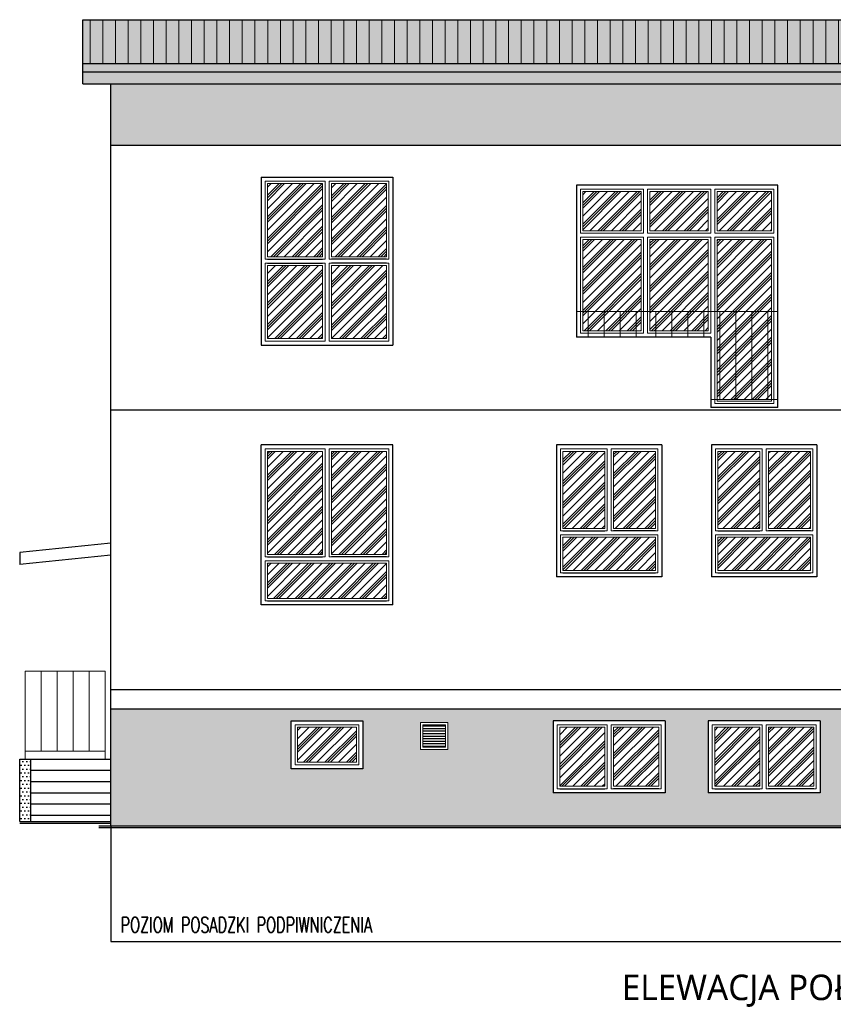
# Model space of a CAD drawing. Header units: millimetres. Extents: x 31969 to 285678, y -69766 to -1123.
# Tile 135 of 176: x 151391 to 152409, y -6724 to -5492. Entities that reach past the tile are written whole.
import ezdxf
from ezdxf.lldxf.tags import DXFTag

# ---------------------------------------------------------------- set-up
doc = ezdxf.new("R2010")
doc.units = ezdxf.units.MM
for name, color, linetype in [('a-biblioteka', 251, 'Continuous'), ('a-elewacja 1', 1, 'Continuous'), ('a-elewacje', 1, 'Continuous'), ('a-izolacja 1', 3, 'Continuous'), ('a-opis 1', 3, 'Continuous'), ('a-przerywana 2', 3, 'Continuous'), ('a-szraf', 252, 'Continuous'), ('a-szraf 1', 250, 'Continuous')]:
    doc.layers.add(name, color=color, linetype=linetype)
doc.layers.add('a-elewacja 3', color=3, linetype='Continuous', lineweight=20)
doc.styles.add('PRZEKRÓJ2', font='l_10646.ttf')
doc.styles.add('RS01507', font='romans.shx', dxfattribs={"width": 0.7, "height": 0.15})
tags = doc.linetypes.add('DASHED', pattern=[0.75, 0.5, -0.25]).pattern_tags.tags
tags[6:7] = [DXFTag(74, 4), DXFTag(75, 0), DXFTag(340, '0'), DXFTag(46, 1.0), DXFTag(50, 0.0), DXFTag(44, 0.0), DXFTag(45, 0.0)]
tags[4:5] = [DXFTag(74, 4), DXFTag(75, 0), DXFTag(340, '0'), DXFTag(46, 1.0), DXFTag(50, 0.0), DXFTag(44, 0.0), DXFTag(45, 0.0)]
pattern_1 = [(0, (1809.225, 0), (2.38125, 4.7625), [0, -4.7625])]

msp = doc.modelspace()

# ---------------------------------------------------------------- hatches: boundary and pattern name
at = {"layer": 'a-biblioteka', "ltscale": 100}
h = msp.add_hatch(dxfattribs=at)
h.set_pattern_fill('LINE', color=256)
h.set_pattern_definition([(0, (1809.225, 0), (0, 3.175), [])])
h.paths.add_polyline_path([(151923.41, -6373.95), (151895.41, -6373.95), (151895.41, -6401.95), (151923.41, -6401.95)])
at = {"layer": 'a-elewacja 3', "ltscale": 100}
h = msp.add_hatch(dxfattribs=at)
h.set_pattern_fill('LINE', color=256, scale=5, angle=90)
h.set_pattern_definition([(90, (1809.225, 0), (-15.875, 1e-15), [])])
h.paths.add_polyline_path([(154902.54, -5491.91), (151469.54, -5491.91), (151469.54, -5546.91), (154902.54, -5546.91)])
at = {"layer": 'a-szraf', "ltscale": 30}
h = msp.add_hatch(dxfattribs=at)
h.set_pattern_fill('DOTS', color=256, scale=1.5)
h.set_pattern_definition([(0, (1809.225, 0), (1.190625, 2.38125), [0, -2.38125])])
h.paths.add_polyline_path([(154902.54, -5491.91), (151469.54, -5491.91), (151469.54, -5546.91), (154902.54, -5546.91)])
h.paths.add_polyline_path([(154902.54, -5546.91), (151469.54, -5546.91), (151469.54, -5556.95), (154902.54, -5556.95)])
h.paths.add_polyline_path([(154902.54, -5556.95), (152680.2, -5556.95), (152680.2, -5571.95), (154902.54, -5571.95)])
h.paths.add_polyline_path([(152680.2, -5556.95), (152670.2, -5556.95), (152670.2, -5575.66, 1), (152680.2, -5575.66)])
h.paths.add_polyline_path([(152670.2, -5556.95), (151469.54, -5556.95), (151469.54, -5571.95), (152670.2, -5571.95)])
h.paths.add_polyline_path([(152680.2, -5575.66, -1), (152670.2, -5575.66), (152670.2, -5586.69), (152680.2, -5586.69)])
h.paths.add_polyline_path([(152680.2, -5586.69), (152670.2, -5586.69), (152670.2, -5691.95), (152680.2, -5691.95)])
h.paths.add_polyline_path([(152680.2, -5691.95), (152670.2, -5691.95), (152670.2, -5811.95), (152680.2, -5811.95)])
h.paths.add_polyline_path([(152680.2, -5811.95), (152670.2, -5811.95), (152670.2, -5931.95), (152680.2, -5931.95)])
h.paths.add_polyline_path([(152680.2, -5931.95), (152670.2, -5931.95), (152670.2, -5979.95), (152680.2, -5979.95)])
h.paths.add_polyline_path([(152680.2, -5979.95), (152670.2, -5979.95), (152670.2, -6051.95), (152680.2, -6051.95)])
h.paths.add_polyline_path([(152680.2, -6051.95), (152670.2, -6051.95), (152670.2, -6171.95), (152680.2, -6171.95)])
h.paths.add_polyline_path([(152680.2, -6171.95), (152670.2, -6171.95), (152670.2, -6291.95), (152680.2, -6291.95)])
h.paths.add_polyline_path([(152680.2, -6291.95), (152670.2, -6291.95), (152670.2, -6329.95), (152680.2, -6329.95)])
h.paths.add_polyline_path([(152680.2, -6329.95), (152670.2, -6329.95), (152670.2, -6411.95), (152680.2, -6411.95)])
h.paths.add_polyline_path([(152680.2, -6411.95), (152670.2, -6411.95), (152670.2, -6470.39, -1), (152680.2, -6470.39)])
h.paths.add_polyline_path([(152670.2, -6470.39), (152670.2, -6482.84, -1), (152680.2, -6482.84), (152680.2, -6470.39, 1)])
h.paths.add_polyline_path([(152670.2, -6482.84, 1), (152680.2, -6482.84, 1)])
at = {"layer": 'a-szraf', "ltscale": 100}
h = msp.add_hatch(dxfattribs=at)
h.set_pattern_fill('DOTS', color=256, scale=3)
h.set_pattern_definition(pattern_1)
h.paths.add_polyline_path([(154902.54, -5571.95), (152680.2, -5571.95), (152680.2, -5651.95), (154902.54, -5651.95)])
h.paths.add_polyline_path([(152670.2, -5571.95), (152455.54, -5571.95), (152455.54, -5648.95), (152670.2, -5648.95)])
h.paths.add_polyline_path([(152425.54, -5571.95), (151504.54, -5571.95), (151504.54, -5648.95), (152425.54, -5648.95)])
h.paths.add_polyline_path([(152455.54, -5571.95), (152425.54, -5571.95), (152425.54, -5648.95), (152455.54, -5648.95)])
h.paths.add_polyline_path([(152670.2, -6353.95), (151504.54, -6353.95), (151504.54, -6500.95), (153898.54, -6500.95), (153898.54, -6470.95), (153926.54, -6470.95), (153926.54, -6458.95), (153808.54, -6458.95), (153808.54, -6368.95), (153926.54, -6368.95), (153926.54, -6353.95), (152680.2, -6353.95), (152680.2, -6482.84, -1), (152670.2, -6482.84)])
h.paths.add_polyline_path([(151820.27, -6428.95), (151730.27, -6428.95), (151730.27, -6368.95), (151820.27, -6368.95)], flags=16)
h.paths.add_polyline_path([(151892.41, -6404.95), (151892.41, -6370.95), (151926.41, -6370.95), (151926.41, -6404.95)], flags=16)
h.paths.add_polyline_path([(151815.27, -6423.95), (151735.27, -6423.95), (151735.27, -6373.95), (151815.27, -6373.95)], flags=0)
h.paths.add_polyline_path([(151895.41, -6401.95), (151895.41, -6373.95), (151923.41, -6373.95), (151923.41, -6401.95)], flags=0)
h.paths.add_polyline_path([(151812.27, -6420.95), (151738.27, -6420.95), (151738.27, -6376.95), (151812.27, -6376.95)], flags=0)
h.paths.add_polyline_path([(152058.54, -6368.95), (152198.54, -6368.95), (152198.54, -6458.95), (152058.54, -6458.95)], flags=16)
h.paths.add_polyline_path([(152063.54, -6373.95), (152126.04, -6373.95), (152126.04, -6453.95), (152063.54, -6453.95)], flags=0)
h.paths.add_polyline_path([(152066.54, -6376.95), (152123.04, -6376.95), (152123.04, -6450.95), (152066.54, -6450.95)], flags=0)
h.paths.add_polyline_path([(152131.04, -6373.95), (152193.54, -6373.95), (152193.54, -6453.95), (152131.04, -6453.95)], flags=0)
h.paths.add_polyline_path([(152134.04, -6376.95), (152190.54, -6376.95), (152190.54, -6450.95), (152134.04, -6450.95)], flags=0)
h.paths.add_polyline_path([(152252.54, -6368.95), (152392.54, -6368.95), (152392.54, -6458.95), (152252.54, -6458.95)], flags=16)
h.paths.add_polyline_path([(152257.54, -6373.95), (152320.04, -6373.95), (152320.04, -6453.95), (152257.54, -6453.95)], flags=0)
h.paths.add_polyline_path([(152260.54, -6376.95), (152317.04, -6376.95), (152317.04, -6450.95), (152260.54, -6450.95)], flags=0)
h.paths.add_polyline_path([(152325.04, -6373.95), (152387.54, -6373.95), (152387.54, -6453.95), (152325.04, -6453.95)], flags=0)
h.paths.add_polyline_path([(152328.04, -6376.95), (152384.54, -6376.95), (152384.54, -6450.95), (152328.04, -6450.95)], flags=0)
h.paths.add_polyline_path([(152430.54, -6410.95), (152430.54, -6370.95), (152460.54, -6370.95), (152460.54, -6410.95)], flags=16)
h.paths.add_polyline_path([(152433.54, -6407.95), (152433.54, -6373.95), (152457.54, -6373.95), (152457.54, -6407.95)], flags=0)
h.paths.add_polyline_path([(152498.54, -6368.95), (152638.54, -6368.95), (152638.54, -6458.95), (152498.54, -6458.95)], flags=16)
h.paths.add_polyline_path([(152503.54, -6373.95), (152566.04, -6373.95), (152566.04, -6453.95), (152503.54, -6453.95)], flags=0)
h.paths.add_polyline_path([(152506.54, -6376.95), (152563.04, -6376.95), (152563.04, -6450.95), (152506.54, -6450.95)], flags=0)
h.paths.add_polyline_path([(152571.04, -6373.95), (152633.54, -6373.95), (152633.54, -6453.95), (152571.04, -6453.95)], flags=0)
h.paths.add_polyline_path([(152574.04, -6376.95), (152630.54, -6376.95), (152630.54, -6450.95), (152574.04, -6450.95)], flags=0)
h.paths.add_polyline_path([(152713.54, -6368.95), (152853.54, -6368.95), (152853.54, -6458.95), (152713.54, -6458.95)], flags=16)
h.paths.add_polyline_path([(152718.54, -6373.95), (152781.04, -6373.95), (152781.04, -6453.95), (152718.54, -6453.95)], flags=0)
h.paths.add_polyline_path([(152721.54, -6376.95), (152778.04, -6376.95), (152778.04, -6450.95), (152721.54, -6450.95)], flags=0)
h.paths.add_polyline_path([(152786.04, -6373.95), (152848.54, -6373.95), (152848.54, -6453.95), (152786.04, -6453.95)], flags=0)
h.paths.add_polyline_path([(152789.04, -6376.95), (152845.54, -6376.95), (152845.54, -6450.95), (152789.04, -6450.95)], flags=0)
h.paths.add_polyline_path([(152927.54, -6368.95), (153067.54, -6368.95), (153067.54, -6458.95), (152927.54, -6458.95)], flags=16)
h.paths.add_polyline_path([(152932.54, -6373.95), (152995.04, -6373.95), (152995.04, -6453.95), (152932.54, -6453.95)], flags=0)
h.paths.add_polyline_path([(152935.54, -6376.95), (152992.04, -6376.95), (152992.04, -6450.95), (152935.54, -6450.95)], flags=0)
h.paths.add_polyline_path([(153000.04, -6373.95), (153062.54, -6373.95), (153062.54, -6453.95), (153000.04, -6453.95)], flags=0)
h.paths.add_polyline_path([(153003.04, -6376.95), (153059.54, -6376.95), (153059.54, -6450.95), (153003.04, -6450.95)], flags=0)
h.paths.add_polyline_path([(153141.54, -6368.95), (153281.54, -6368.95), (153281.54, -6458.95), (153141.54, -6458.95)], flags=16)
h.paths.add_polyline_path([(153146.54, -6373.95), (153209.04, -6373.95), (153209.04, -6453.95), (153146.54, -6453.95)], flags=0)
h.paths.add_polyline_path([(153149.54, -6376.95), (153206.04, -6376.95), (153206.04, -6450.95), (153149.54, -6450.95)], flags=0)
h.paths.add_polyline_path([(153214.04, -6373.95), (153276.54, -6373.95), (153276.54, -6453.95), (153214.04, -6453.95)], flags=0)
h.paths.add_polyline_path([(153217.04, -6376.95), (153273.54, -6376.95), (153273.54, -6450.95), (153217.04, -6450.95)], flags=0)
h.paths.add_polyline_path([(153389.54, -6368.95), (153529.54, -6368.95), (153529.54, -6458.95), (153389.54, -6458.95)], flags=16)
h.paths.add_polyline_path([(153394.54, -6373.95), (153457.04, -6373.95), (153457.04, -6453.95), (153394.54, -6453.95)], flags=0)
h.paths.add_polyline_path([(153397.54, -6376.95), (153454.04, -6376.95), (153454.04, -6450.95), (153397.54, -6450.95)], flags=0)
h.paths.add_polyline_path([(153462.04, -6373.95), (153524.54, -6373.95), (153524.54, -6453.95), (153462.04, -6453.95)], flags=0)
h.paths.add_polyline_path([(153465.04, -6376.95), (153521.54, -6376.95), (153521.54, -6450.95), (153465.04, -6450.95)], flags=0)
h.paths.add_polyline_path([(153594.54, -6368.95), (153734.54, -6368.95), (153734.54, -6458.95), (153594.54, -6458.95)], flags=16)
h.paths.add_polyline_path([(153599.54, -6373.95), (153662.04, -6373.95), (153662.04, -6453.95), (153599.54, -6453.95)], flags=0)
h.paths.add_polyline_path([(153602.54, -6376.95), (153659.04, -6376.95), (153659.04, -6450.95), (153602.54, -6450.95)], flags=0)
h.paths.add_polyline_path([(153667.04, -6373.95), (153729.54, -6373.95), (153729.54, -6453.95), (153667.04, -6453.95)], flags=0)
h.paths.add_polyline_path([(153670.04, -6376.95), (153726.54, -6376.95), (153726.54, -6450.95), (153670.04, -6450.95)], flags=0)
h.paths.add_polyline_path([(154022.54, -6368.95), (154056.54, -6368.95), (154056.54, -6353.95), (153933.54, -6353.95), (153933.54, -6368.95), (153948.54, -6368.95), (153948.54, -6458.95), (153933.54, -6458.95), (153933.54, -6470.95), (154056.54, -6470.95), (154056.54, -6458.95), (154022.54, -6458.95)])
h.paths.add_polyline_path([(154186.54, -6353.95), (154063.54, -6353.95), (154063.54, -6368.95), (154162.54, -6368.95), (154162.54, -6458.95), (154063.54, -6458.95), (154063.54, -6470.95), (154186.54, -6470.95)])
h.paths.add_polyline_path([(154257.54, -6368.95), (154316.54, -6368.95), (154316.54, -6353.95), (154193.54, -6353.95), (154193.54, -6470.95), (154316.54, -6470.95), (154316.54, -6458.95), (154257.54, -6458.95)])
h.paths.add_polyline_path([(154446.54, -6353.95), (154323.54, -6353.95), (154323.54, -6368.95), (154397.54, -6368.95), (154397.54, -6458.95), (154323.54, -6458.95), (154323.54, -6470.95), (154446.54, -6470.95)])
h.paths.add_polyline_path([(154902.54, -6353.95), (154453.54, -6353.95), (154453.54, -6470.95), (154481.54, -6470.95), (154481.54, -6500.95), (154902.54, -6500.95)])
h.paths.add_polyline_path([(154632.54, -6458.95), (154492.54, -6458.95), (154492.54, -6368.95), (154632.54, -6368.95)], flags=16)
h.paths.add_polyline_path([(154627.54, -6453.95), (154565.04, -6453.95), (154565.04, -6373.95), (154627.54, -6373.95)], flags=0)
h.paths.add_polyline_path([(154624.54, -6450.95), (154568.04, -6450.95), (154568.04, -6376.95), (154624.54, -6376.95)], flags=0)
h.paths.add_polyline_path([(154706.54, -6458.95), (154706.54, -6368.95), (154846.54, -6368.95), (154846.54, -6458.95)], flags=16)
h.paths.add_polyline_path([(154711.54, -6453.95), (154711.54, -6373.95), (154774.04, -6373.95), (154774.04, -6453.95)], flags=0)
h.paths.add_polyline_path([(154714.54, -6450.95), (154714.54, -6376.95), (154771.04, -6376.95), (154771.04, -6450.95)], flags=0)
h.paths.add_polyline_path([(154560.04, -6453.95), (154497.54, -6453.95), (154497.54, -6373.95), (154560.04, -6373.95)], flags=0)
h.paths.add_polyline_path([(154557.04, -6450.95), (154500.54, -6450.95), (154500.54, -6376.95), (154557.04, -6376.95)], flags=0)
h.paths.add_polyline_path([(154779.04, -6453.95), (154779.04, -6373.95), (154841.54, -6373.95), (154841.54, -6453.95)], flags=0)
h.paths.add_polyline_path([(154782.04, -6450.95), (154782.04, -6376.95), (154838.54, -6376.95), (154838.54, -6450.95)], flags=0)
h.paths.add_polyline_path([(154481.54, -6470.95), (153898.54, -6470.95), (153898.54, -6500.95), (154481.54, -6500.95)])
h = msp.add_hatch(dxfattribs=at)
h.set_pattern_fill('DOTS', color=256, scale=3)
h.set_pattern_definition(pattern_1)
h.paths.add_polyline_path([(151390.54, -6494.95), (151404.54, -6494.95), (151404.54, -6416.95), (151390.54, -6416.95)])
at = {"layer": 'a-szraf 1', "ltscale": 15}
h = msp.add_hatch(dxfattribs=at)
h.set_pattern_fill('PLASTI', color=256, scale=3, angle=45)
h.set_pattern_definition([(45, (1809.225, 0), (-13.4703842, 13.4703842), []), (45, (1807.541, 1.684), (-13.4703842, 13.4703842), []), (45, (1805.857, 3.368), (-13.4703842, 13.4703842), []), (45, (1800.806, 8.419), (-13.4703842, 13.4703842), [])])
h.paths.add_polyline_path([(151849.77, -5696.95), (151780.77, -5696.95), (151780.77, -5788.45), (151849.77, -5788.45)])
h.paths.add_polyline_path([(151849.77, -5799.45), (151780.77, -5799.45), (151780.77, -5890.95), (151849.77, -5890.95)])
h.paths.add_polyline_path([(151769.77, -5799.45), (151700.77, -5799.45), (151700.77, -5890.95), (151769.77, -5890.95)])
h.paths.add_polyline_path([(151769.77, -5696.95), (151700.77, -5696.95), (151700.77, -5788.45), (151769.77, -5788.45)])
h.paths.add_polyline_path([(151849.77, -6031.95), (151780.77, -6031.95), (151780.77, -6160.95), (151849.77, -6160.95)])
h.paths.add_polyline_path([(151769.77, -6031.95), (151700.77, -6031.95), (151700.77, -6160.95), (151769.77, -6160.95)])
h.paths.add_polyline_path([(151849.77, -6171.95), (151700.77, -6171.95), (151700.77, -6215.95), (151849.77, -6215.95)])
h.paths.add_polyline_path([(151812.27, -6376.95), (151738.27, -6376.95), (151738.27, -6420.95), (151812.27, -6420.95)])
h.paths.add_polyline_path([(152190.54, -6376.95), (152134.04, -6376.95), (152134.04, -6450.95), (152190.54, -6450.95)])
h.paths.add_polyline_path([(152123.04, -6376.95), (152066.54, -6376.95), (152066.54, -6450.95), (152123.04, -6450.95)])
h.paths.add_polyline_path([(152384.54, -6376.95), (152328.04, -6376.95), (152328.04, -6450.95), (152384.54, -6450.95)])
h.paths.add_polyline_path([(152317.04, -6376.95), (152260.54, -6376.95), (152260.54, -6450.95), (152317.04, -6450.95)])
h.paths.add_polyline_path([(152630.54, -6376.95), (152574.04, -6376.95), (152574.04, -6450.95), (152630.54, -6450.95)])
h.paths.add_polyline_path([(152563.04, -6376.95), (152506.54, -6376.95), (152506.54, -6450.95), (152563.04, -6450.95)])
h.paths.add_polyline_path([(152845.54, -6376.95), (152789.04, -6376.95), (152789.04, -6450.95), (152845.54, -6450.95)])
h.paths.add_polyline_path([(152778.04, -6376.95), (152721.54, -6376.95), (152721.54, -6450.95), (152778.04, -6450.95)])
h.paths.add_polyline_path([(153059.54, -6376.95), (153003.04, -6376.95), (153003.04, -6450.95), (153059.54, -6450.95)])
h.paths.add_polyline_path([(152992.04, -6376.95), (152935.54, -6376.95), (152935.54, -6450.95), (152992.04, -6450.95)])
h.paths.add_polyline_path([(153273.54, -6376.95), (153217.04, -6376.95), (153217.04, -6450.95), (153273.54, -6450.95)])
h.paths.add_polyline_path([(153206.04, -6376.95), (153149.54, -6376.95), (153149.54, -6450.95), (153206.04, -6450.95)])
h.paths.add_polyline_path([(153521.54, -6376.95), (153465.04, -6376.95), (153465.04, -6450.95), (153521.54, -6450.95)])
h.paths.add_polyline_path([(153454.04, -6376.95), (153397.54, -6376.95), (153397.54, -6450.95), (153454.04, -6450.95)])
h.paths.add_polyline_path([(153279.54, -6139.45), (153217.04, -6139.45), (153217.04, -6235.95), (153279.54, -6235.95)])
h.paths.add_polyline_path([(153279.54, -6031.95), (153217.04, -6031.95), (153217.04, -6128.45), (153279.54, -6128.45)])
h.paths.add_polyline_path([(153206.04, -6031.95), (153143.54, -6031.95), (153143.54, -6128.45), (153206.04, -6128.45)])
h.paths.add_polyline_path([(153206.04, -6139.45), (153143.54, -6139.45), (153143.54, -6235.95), (153206.04, -6235.95)])
h.paths.add_polyline_path([(153726.54, -6376.95), (153670.04, -6376.95), (153670.04, -6450.95), (153726.54, -6450.95)])
h.paths.add_polyline_path([(153659.04, -6376.95), (153602.54, -6376.95), (153602.54, -6450.95), (153659.04, -6450.95)])
h.paths.add_polyline_path([(154160.54, -6031.95), (154098.04, -6031.95), (154098.04, -6128.45), (154160.54, -6128.45)])
h.paths.add_polyline_path([(154087.04, -6031.95), (154024.54, -6031.95), (154024.54, -6128.45), (154087.04, -6128.45)])
h.paths.add_polyline_path([(153946.54, -6139.45), (153884.04, -6139.45), (153884.04, -6235.95), (153946.54, -6235.95)])
h.paths.add_polyline_path([(153946.54, -6031.95), (153884.04, -6031.95), (153884.04, -6128.45), (153946.54, -6128.45)])
h.paths.add_polyline_path([(153873.04, -6031.95), (153810.54, -6031.95), (153810.54, -6128.45), (153873.04, -6128.45)])
h.paths.add_polyline_path([(153873.04, -6139.45), (153810.54, -6139.45), (153810.54, -6235.95), (153873.04, -6235.95)])
h.paths.add_polyline_path([(153732.54, -6139.45), (153670.04, -6139.45), (153670.04, -6235.95), (153732.54, -6235.95)])
h.paths.add_polyline_path([(153732.54, -6031.95), (153670.04, -6031.95), (153670.04, -6128.45), (153732.54, -6128.45)])
h.paths.add_polyline_path([(153659.04, -6031.95), (153596.54, -6031.95), (153596.54, -6128.45), (153659.04, -6128.45)])
h.paths.add_polyline_path([(153659.04, -6139.45), (153596.54, -6139.45), (153596.54, -6235.95), (153659.04, -6235.95)])
h.paths.add_polyline_path([(153517.54, -6139.45), (153401.54, -6139.45), (153401.54, -6180.95), (153517.54, -6180.95)])
h.paths.add_polyline_path([(153517.54, -6031.95), (153465.04, -6031.95), (153465.04, -6128.45), (153517.54, -6128.45)])
h.paths.add_polyline_path([(153454.04, -6031.95), (153401.54, -6031.95), (153401.54, -6128.45), (153454.04, -6128.45)])
h.paths.add_polyline_path([(152992.04, -6031.95), (152929.54, -6031.95), (152929.54, -6128.45), (152992.04, -6128.45)])
h.paths.add_polyline_path([(153065.54, -6031.95), (153003.04, -6031.95), (153003.04, -6128.45), (153065.54, -6128.45)])
h.paths.add_polyline_path([(153065.54, -6139.45), (153003.04, -6139.45), (153003.04, -6235.95), (153065.54, -6235.95)])
h.paths.add_polyline_path([(152992.04, -6139.45), (152929.54, -6139.45), (152929.54, -6235.95), (152992.04, -6235.95)])
h.paths.add_polyline_path([(152851.54, -6139.45), (152789.04, -6139.45), (152789.04, -6235.95), (152851.54, -6235.95)])
h.paths.add_polyline_path([(152778.04, -6139.45), (152715.54, -6139.45), (152715.54, -6235.95), (152778.04, -6235.95)])
h.paths.add_polyline_path([(152778.04, -6031.95), (152715.54, -6031.95), (152715.54, -6128.45), (152778.04, -6128.45)])
h.paths.add_polyline_path([(152851.54, -6031.95), (152789.04, -6031.95), (152789.04, -6128.45), (152851.54, -6128.45)])
h.paths.add_polyline_path([(152636.54, -6031.95), (152574.04, -6031.95), (152574.04, -6128.45), (152636.54, -6128.45)])
h.paths.add_polyline_path([(152636.54, -6139.45), (152574.04, -6139.45), (152574.04, -6235.95), (152636.54, -6235.95)])
h.paths.add_polyline_path([(152563.04, -6139.45), (152500.54, -6139.45), (152500.54, -6235.95), (152563.04, -6235.95)])
h.paths.add_polyline_path([(152563.04, -6031.95), (152500.54, -6031.95), (152500.54, -6128.45), (152563.04, -6128.45)])
h.paths.add_polyline_path([(152380.54, -6139.45), (152264.54, -6139.45), (152264.54, -6180.95), (152380.54, -6180.95)])
h.paths.add_polyline_path([(152186.54, -6139.45), (152070.54, -6139.45), (152070.54, -6180.95), (152186.54, -6180.95)])
h.paths.add_polyline_path([(152186.54, -6031.95), (152134.04, -6031.95), (152134.04, -6128.45), (152186.54, -6128.45)])
h.paths.add_polyline_path([(152123.04, -6031.95), (152070.54, -6031.95), (152070.54, -6128.45), (152123.04, -6128.45)])
h.paths.add_polyline_path([(152317.04, -6031.95), (152264.54, -6031.95), (152264.54, -6128.45), (152317.04, -6128.45)])
h.paths.add_polyline_path([(152380.54, -6031.95), (152328.04, -6031.95), (152328.04, -6128.45), (152380.54, -6128.45)])
h.paths.add_polyline_path([(152626.54, -5789.45), (152510.54, -5789.45), (152510.54, -5830.95), (152626.54, -5830.95)])
h.paths.add_polyline_path([(152563.04, -5681.95), (152510.54, -5681.95), (152510.54, -5778.45), (152563.04, -5778.45)])
h.paths.add_polyline_path([(152626.54, -5681.95), (152574.04, -5681.95), (152574.04, -5778.45), (152626.54, -5778.45)])
h.paths.add_polyline_path([(152851.54, -5681.95), (152789.04, -5681.95), (152789.04, -5778.45), (152851.54, -5778.45)])
h.paths.add_polyline_path([(152778.04, -5681.95), (152715.54, -5681.95), (152715.54, -5778.45), (152778.04, -5778.45)])
h.paths.add_polyline_path([(152778.04, -5789.45), (152715.54, -5789.45), (152715.54, -5885.95), (152778.04, -5885.95)])
h.paths.add_polyline_path([(152851.54, -5789.45), (152789.04, -5789.45), (152789.04, -5885.95), (152851.54, -5885.95)])
h.paths.add_polyline_path([(153065.54, -5789.45), (153003.04, -5789.45), (153003.04, -5885.95), (153065.54, -5885.95)])
h.paths.add_polyline_path([(152992.04, -5789.45), (152929.54, -5789.45), (152929.54, -5885.95), (152992.04, -5885.95)])
h.paths.add_polyline_path([(152992.04, -5681.95), (152929.54, -5681.95), (152929.54, -5778.45), (152992.04, -5778.45)])
h.paths.add_polyline_path([(153065.54, -5681.95), (153003.04, -5681.95), (153003.04, -5778.45), (153065.54, -5778.45)])
h.paths.add_polyline_path([(153206.04, -5681.95), (153143.54, -5681.95), (153143.54, -5778.45), (153206.04, -5778.45)])
h.paths.add_polyline_path([(153279.54, -5681.95), (153217.04, -5681.95), (153217.04, -5778.45), (153279.54, -5778.45)])
h.paths.add_polyline_path([(153279.54, -5789.45), (153217.04, -5789.45), (153217.04, -5885.95), (153279.54, -5885.95)])
h.paths.add_polyline_path([(153206.04, -5789.45), (153143.54, -5789.45), (153143.54, -5885.95), (153206.04, -5885.95)])
h.paths.add_polyline_path([(153517.54, -5789.45), (153401.54, -5789.45), (153401.54, -5830.95), (153517.54, -5830.95)])
h.paths.add_polyline_path([(153454.04, -5681.95), (153401.54, -5681.95), (153401.54, -5778.45), (153454.04, -5778.45)])
h.paths.add_polyline_path([(153517.54, -5681.95), (153465.04, -5681.95), (153465.04, -5778.45), (153517.54, -5778.45)])
h.paths.add_polyline_path([(153659.04, -5681.95), (153596.54, -5681.95), (153596.54, -5778.45), (153659.04, -5778.45)])
h.paths.add_polyline_path([(153732.54, -5681.95), (153670.04, -5681.95), (153670.04, -5778.45), (153732.54, -5778.45)])
h.paths.add_polyline_path([(153732.54, -5789.45), (153670.04, -5789.45), (153670.04, -5885.95), (153732.54, -5885.95)])
h.paths.add_polyline_path([(153659.04, -5789.45), (153596.54, -5789.45), (153596.54, -5885.95), (153659.04, -5885.95)])
h.paths.add_polyline_path([(153946.54, -5789.45), (153884.04, -5789.45), (153884.04, -5885.95), (153946.54, -5885.95)])
h.paths.add_polyline_path([(153873.04, -5789.45), (153810.54, -5789.45), (153810.54, -5885.95), (153873.04, -5885.95)])
h.paths.add_polyline_path([(153873.04, -5681.95), (153810.54, -5681.95), (153810.54, -5778.45), (153873.04, -5778.45)])
h.paths.add_polyline_path([(153946.54, -5681.95), (153884.04, -5681.95), (153884.04, -5778.45), (153946.54, -5778.45)])
h.paths.add_polyline_path([(154087.04, -5681.95), (154024.54, -5681.95), (154024.54, -5778.45), (154087.04, -5778.45)])
h.paths.add_polyline_path([(154160.54, -5681.95), (154098.04, -5681.95), (154098.04, -5778.45), (154160.54, -5778.45)])
h.paths.add_polyline_path([(154160.54, -5789.45), (154098.04, -5789.45), (154098.04, -5885.95), (154160.54, -5885.95)])
h.paths.add_polyline_path([(154087.04, -5789.45), (154024.54, -5789.45), (154024.54, -5885.95), (154087.04, -5885.95)])
h.paths.add_polyline_path([(152168.54, -5706.95), (152095.54, -5706.95), (152095.54, -5755.95), (152168.54, -5755.95)])
h.paths.add_polyline_path([(152252.54, -5706.95), (152179.54, -5706.95), (152179.54, -5755.95), (152252.54, -5755.95)])
h.paths.add_polyline_path([(152331.54, -5706.95), (152263.54, -5706.95), (152263.54, -5755.95), (152331.54, -5755.95)])
h.paths.add_polyline_path([(152331.54, -5766.95), (152263.54, -5766.95), (152263.54, -5856.95), (152331.54, -5856.95)])
h.paths.add_polyline_path([(152252.54, -5766.95), (152179.54, -5766.95), (152179.54, -5856.95), (152252.54, -5856.95)])
h.paths.add_polyline_path([(152168.54, -5766.95), (152095.54, -5766.95), (152095.54, -5856.95), (152168.54, -5856.95)])
h.paths.add_polyline_path([(152102.28, -5856.95), (152095.54, -5856.95), (152095.54, -5880.95), (152102.28, -5880.95)])
h.paths.add_polyline_path([(152122.28, -5856.95), (152102.28, -5856.95), (152102.28, -5880.95), (152122.28, -5880.95)])
h.paths.add_polyline_path([(152142.28, -5856.95), (152122.28, -5856.95), (152122.28, -5880.95), (152142.28, -5880.95)])
h.paths.add_polyline_path([(152162.28, -5856.95), (152142.28, -5856.95), (152142.28, -5880.95), (152162.28, -5880.95)])
h.paths.add_polyline_path([(152168.54, -5856.95), (152162.28, -5856.95), (152162.28, -5880.95), (152168.54, -5880.95)])
h.paths.add_polyline_path([(152186.86, -5856.95), (152179.54, -5856.95), (152179.54, -5880.95), (152186.86, -5880.95)])
h.paths.add_polyline_path([(152206.86, -5856.95), (152186.86, -5856.95), (152186.86, -5880.95), (152206.86, -5880.95)])
h.paths.add_polyline_path([(152226.86, -5856.95), (152206.86, -5856.95), (152206.86, -5880.95), (152226.86, -5880.95)])
h.paths.add_polyline_path([(152246.86, -5856.95), (152226.86, -5856.95), (152226.86, -5880.95), (152246.86, -5880.95)])
h.paths.add_polyline_path([(152252.54, -5856.95), (152246.86, -5856.95), (152246.86, -5880.95), (152252.54, -5880.95)])
h.paths.add_polyline_path([(152287.13, -5856.95), (152267.13, -5856.95), (152267.13, -5966.95), (152287.13, -5966.95)])
h.paths.add_polyline_path([(152307.13, -5856.95), (152287.13, -5856.95), (152287.13, -5966.95), (152307.13, -5966.95)])
h.paths.add_polyline_path([(152327.13, -5856.95), (152307.13, -5856.95), (152307.13, -5966.95), (152327.13, -5966.95)])
h.paths.add_polyline_path([(152331.54, -5856.95), (152327.13, -5856.95), (152327.13, -5966.95), (152331.54, -5966.95)])
h.paths.add_polyline_path([(152267.13, -5856.95), (152263.54, -5856.95), (152263.54, -5966.95), (152267.13, -5966.95)])
h.paths.add_polyline_path([(153918.54, -6450.95), (153925.54, -6450.95), (153925.54, -6376.95), (153918.54, -6376.95)], flags=0)
h.paths.add_polyline_path([(154087.04, -6139.45), (154024.54, -6139.45), (154024.54, -6235.95), (154087.04, -6235.95)])
h.paths.add_polyline_path([(154160.54, -6139.45), (154098.04, -6139.45), (154098.04, -6235.95), (154160.54, -6235.95)])

# ---------------------------------------------------------------- linework, layer by layer
at = {"layer": 'a-elewacja 1', "ltscale": 100}
for p, q in [((151469.54, -5491.91), (154902.54, -5491.91)), ((151469.54, -5571.95), (151469.54, -5491.91)), ((151469.54, -5546.91), (154902.54, -5546.91)), ((151469.54, -5556.95), (154902.54, -5556.95)), ((151469.54, -5571.95), (152670.2, -5571.95)), ((151504.54, -6351.95), (151504.54, -5571.95)), ((151504.54, -5648.95), (152670.2, -5648.95)), ((152194.54, -6023.95), (152062.54, -6023.95)), ((152062.54, -6023.95), (152062.54, -6188.95)), ((152194.54, -6023.95), (152194.54, -6188.95)), ((152388.54, -6023.95), (152256.54, -6023.95)), ((152256.54, -6023.95), (152256.54, -6188.95)), ((152388.54, -6023.95), (152388.54, -6188.95)), ((151504.54, -6146.76), (151390.54, -6158.37)), ((151390.54, -6158.37), (151390.54, -6173.37)), ((151504.54, -6161.76), (151390.54, -6173.37)), ((152194.54, -6188.95), (152062.54, -6188.95)), ((152388.54, -6188.95), (152256.54, -6188.95)), ((151504.54, -6500.95), (151504.54, -6346.95)), ((151504.54, -6353.95), (152670.2, -6353.95)), ((152198.54, -6368.95), (152058.54, -6368.95)), ((152058.54, -6368.95), (152058.54, -6458.95)), ((152198.54, -6368.95), (152198.54, -6458.95)), ((152392.54, -6368.95), (152252.54, -6368.95)), ((152252.54, -6368.95), (152252.54, -6458.95)), ((152392.54, -6368.95), (152392.54, -6458.95)), ((151390.54, -6416.95), (151504.54, -6416.95)), ((151390.54, -6494.95), (151390.54, -6416.95)), ((151404.54, -6494.95), (151404.54, -6416.95)), ((151404.54, -6430.95), (151504.54, -6430.95)), ((151404.54, -6444.95), (151504.54, -6444.95)), ((151404.54, -6458.95), (151504.54, -6458.95)), ((152198.54, -6458.95), (152058.54, -6458.95)), ((152392.54, -6458.95), (152252.54, -6458.95)), ((151404.54, -6472.95), (151504.54, -6472.95)), ((151404.54, -6486.95), (151504.54, -6486.95)), ((151390.54, -6494.95), (151504.54, -6494.95)), ((151390.54, -6496.95), (151504.54, -6496.95)), ((151504.54, -6500.95), (151489.54, -6500.95)), ((151504.54, -6502.95), (151489.54, -6502.95)), ((154902.54, -6500.95), (151504.54, -6500.95)), ((154902.54, -6502.95), (151504.55, -6502.95))]:
    msp.add_line(p, q, dxfattribs=at)
at = {"layer": 'a-elewacja 1'}
for p, q in [((152339.54, -5698.95), (152087.54, -5698.95)), ((152087.54, -5698.95), (152087.54, -5888.95)), ((152339.54, -5976.95), (152339.54, -5698.95)), ((152255.54, -5888.95), (152087.54, -5888.95)), ((152255.54, -5888.95), (152255.54, -5976.95)), ((152339.54, -5976.95), (152255.54, -5976.95))]:
    msp.add_line(p, q, dxfattribs=at)
at = {"layer": 'a-elewacja 1', "linetype": 'DASHED', "ltscale": 40}
for p, q in [((151504.54, -6500.95), (151504.54, -6644.95)), ((151504.54, -6644.95), (154242.54, -6644.95))]:
    msp.add_line(p, q, dxfattribs=at)
at = {"layer": 'a-elewacja 3'}
for p, q in [((151769.77, -5696.95), (151700.77, -5696.95)), ((151700.77, -5696.95), (151700.77, -5788.45)), ((151769.77, -5788.45), (151769.77, -5696.95)), ((151849.77, -5696.95), (151780.77, -5696.95)), ((151780.77, -5696.95), (151780.77, -5788.45)), ((151849.77, -5788.45), (151849.77, -5696.95)), ((151700.77, -5788.45), (151769.77, -5788.45)), ((151780.77, -5788.45), (151849.77, -5788.45)), ((151700.77, -5890.95), (151700.77, -5799.45)), ((151700.77, -5799.45), (151769.77, -5799.45)), ((151769.77, -5799.45), (151769.77, -5890.95)), ((151780.77, -5799.45), (151849.77, -5799.45)), ((151780.77, -5890.95), (151780.77, -5799.45)), ((151849.77, -5799.45), (151849.77, -5890.95)), ((151769.77, -5890.95), (151700.77, -5890.95)), ((151849.77, -5890.95), (151780.77, -5890.95)), ((151700.77, -6160.95), (151700.77, -6031.95)), ((151700.77, -6031.95), (151769.77, -6031.95)), ((151769.77, -6031.95), (151769.77, -6160.95)), ((151780.77, -6031.95), (151849.77, -6031.95)), ((151780.77, -6160.95), (151780.77, -6031.95)), ((151849.77, -6031.95), (151849.77, -6160.95)), ((152070.54, -6128.45), (152070.54, -6031.95)), ((152070.54, -6031.95), (152123.04, -6031.95)), ((152123.04, -6031.95), (152123.04, -6128.45)), ((152134.04, -6031.95), (152186.54, -6031.95)), ((152134.04, -6128.45), (152134.04, -6031.95)), ((152186.54, -6031.95), (152186.54, -6128.45)), ((152264.54, -6128.45), (152264.54, -6031.95)), ((152264.54, -6031.95), (152317.04, -6031.95)), ((152317.04, -6031.95), (152317.04, -6128.45)), ((152328.04, -6031.95), (152380.54, -6031.95)), ((152328.04, -6128.45), (152328.04, -6031.95)), ((152380.54, -6031.95), (152380.54, -6128.45)), ((152123.04, -6128.45), (152070.54, -6128.45)), ((152186.54, -6128.45), (152134.04, -6128.45)), ((152317.04, -6128.45), (152264.54, -6128.45)), ((152380.54, -6128.45), (152328.04, -6128.45)), ((152070.54, -6180.95), (152070.54, -6139.45)), ((152070.54, -6139.45), (152186.54, -6139.45)), ((152186.54, -6139.45), (152186.54, -6180.95)), ((152264.54, -6180.95), (152264.54, -6139.45)), ((152264.54, -6139.45), (152380.54, -6139.45)), ((152380.54, -6139.45), (152380.54, -6180.95)), ((151769.77, -6160.95), (151700.77, -6160.95)), ((151849.77, -6160.95), (151780.77, -6160.95)), ((151700.77, -6215.95), (151700.77, -6171.95)), ((151700.77, -6171.95), (151849.77, -6171.95)), ((151849.77, -6171.95), (151849.77, -6215.95)), ((152186.54, -6180.95), (152070.54, -6180.95)), ((152380.54, -6180.95), (152264.54, -6180.95)), ((151849.77, -6215.95), (151700.77, -6215.95)), ((151735.27, -6423.95), (151735.27, -6373.95)), ((151735.27, -6373.95), (151815.27, -6373.95)), ((151738.27, -6420.95), (151738.27, -6376.95)), ((151738.27, -6376.95), (151812.27, -6376.95)), ((151812.27, -6420.95), (151812.27, -6376.95)), ((151815.27, -6423.95), (151815.27, -6373.95)), ((152066.54, -6450.95), (152066.54, -6376.95)), ((152066.54, -6376.95), (152123.04, -6376.95)), ((152123.04, -6376.95), (152123.04, -6450.95)), ((152134.04, -6376.95), (152190.54, -6376.95)), ((152134.04, -6450.95), (152134.04, -6376.95)), ((152190.54, -6376.95), (152190.54, -6450.95)), ((152260.54, -6450.95), (152260.54, -6376.95)), ((152260.54, -6376.95), (152317.04, -6376.95)), ((152317.04, -6376.95), (152317.04, -6450.95)), ((152328.04, -6376.95), (152384.54, -6376.95)), ((152328.04, -6450.95), (152328.04, -6376.95)), ((152384.54, -6376.95), (152384.54, -6450.95)), ((151735.27, -6423.95), (151815.27, -6423.95)), ((151738.27, -6420.95), (151812.27, -6420.95)), ((152123.04, -6450.95), (152066.54, -6450.95)), ((152190.54, -6450.95), (152134.04, -6450.95)), ((152317.04, -6450.95), (152260.54, -6450.95)), ((152384.54, -6450.95), (152328.04, -6450.95))]:
    msp.add_line(p, q, dxfattribs=at)
at = {"layer": 'a-elewacja 3', "ltscale": 200}
for p, q in [((152171.54, -5758.95), (152171.54, -5703.95)), ((152176.54, -5758.95), (152176.54, -5703.95)), ((152171.54, -5821.95), (152171.54, -5763.95)), ((152176.54, -5821.95), (152176.54, -5763.95))]:
    msp.add_line(p, q, dxfattribs=at)
at = {"layer": 'a-elewacja 3', "ltscale": 100}
for p, q in [((152087.54, -5856.95), (152339.54, -5856.95)), ((152102.28, -5856.95), (152102.28, -5888.95)), ((152122.28, -5856.95), (152122.28, -5888.95)), ((152142.28, -5856.95), (152142.28, -5888.95)), ((152162.28, -5856.95), (152162.28, -5888.95)), ((152186.86, -5856.95), (152186.86, -5888.95)), ((152206.86, -5856.95), (152206.86, -5888.95)), ((152226.86, -5856.95), (152226.86, -5888.95)), ((152246.86, -5856.95), (152246.86, -5888.95)), ((152267.13, -5856.95), (152267.13, -5966.95)), ((152287.13, -5856.95), (152287.13, -5966.95)), ((152307.13, -5856.95), (152307.13, -5966.95)), ((152327.13, -5856.95), (152327.13, -5966.95)), ((152255.54, -5966.95), (152339.54, -5966.95)), ((151397.54, -6416.95), (151397.54, -6306.95)), ((151397.54, -6306.95), (151497.54, -6306.95)), ((151417.54, -6406.95), (151417.54, -6306.95)), ((151437.54, -6406.95), (151437.54, -6306.95)), ((151457.54, -6406.95), (151457.54, -6306.95)), ((151477.54, -6406.95), (151477.54, -6306.95)), ((151497.54, -6416.95), (151497.54, -6306.95)), ((151397.54, -6406.95), (151497.54, -6406.95))]:
    msp.add_line(p, q, dxfattribs=at)
at = {"layer": 'a-elewacja 3'}
for points in [[(151772.77, -5693.95), (151697.77, -5693.95), (151697.77, -5791.45), (151772.77, -5791.45), (151772.77, -5693.95)], [(151777.77, -5693.95), (151777.77, -5791.45), (151852.77, -5791.45), (151852.77, -5693.95), (151777.77, -5693.95)], [(151772.77, -5893.95), (151697.77, -5893.95), (151697.77, -5796.45), (151772.77, -5796.45), (151772.77, -5893.95)], [(151777.77, -5893.95), (151777.77, -5796.45), (151852.77, -5796.45), (151852.77, -5893.95), (151777.77, -5893.95)], [(151772.77, -6028.95), (151772.77, -6163.95), (151697.77, -6163.95), (151697.77, -6028.95), (151772.77, -6028.95)], [(151777.77, -6028.95), (151852.77, -6028.95), (151852.77, -6163.95), (151777.77, -6163.95), (151777.77, -6028.95)], [(152126.04, -6028.95), (152126.04, -6131.45), (152067.54, -6131.45), (152067.54, -6028.95), (152126.04, -6028.95)], [(152131.04, -6028.95), (152189.54, -6028.95), (152189.54, -6131.45), (152131.04, -6131.45), (152131.04, -6028.95)], [(152320.04, -6028.95), (152320.04, -6131.45), (152261.54, -6131.45), (152261.54, -6028.95), (152320.04, -6028.95)], [(152325.04, -6028.95), (152383.54, -6028.95), (152383.54, -6131.45), (152325.04, -6131.45), (152325.04, -6028.95)], [(152189.54, -6136.45), (152189.54, -6183.95), (152067.54, -6183.95), (152067.54, -6136.45), (152189.54, -6136.45)], [(152383.54, -6136.45), (152383.54, -6183.95), (152261.54, -6183.95), (152261.54, -6136.45), (152383.54, -6136.45)], [(151852.77, -6168.95), (151852.77, -6218.95), (151697.77, -6218.95), (151697.77, -6168.95), (151852.77, -6168.95)], [(152126.04, -6373.95), (152126.04, -6453.95), (152063.54, -6453.95), (152063.54, -6373.95), (152126.04, -6373.95)], [(152131.04, -6373.95), (152193.54, -6373.95), (152193.54, -6453.95), (152131.04, -6453.95), (152131.04, -6373.95)], [(152320.04, -6373.95), (152320.04, -6453.95), (152257.54, -6453.95), (152257.54, -6373.95), (152320.04, -6373.95)], [(152325.04, -6373.95), (152387.54, -6373.95), (152387.54, -6453.95), (152325.04, -6453.95), (152325.04, -6373.95)]]:
    msp.add_lwpolyline(points, dxfattribs=at)
at = {"layer": 'a-elewacja 3', "ltscale": 200}
for points in [[(152171.54, -5703.95), (152092.54, -5703.95), (152092.54, -5758.95), (152171.54, -5758.95)], [(152176.54, -5758.95), (152255.54, -5758.95), (152255.54, -5703.95), (152176.54, -5703.95)]]:
    msp.add_lwpolyline(points, dxfattribs=at)
for points in [[(152168.54, -5706.95), (152095.54, -5706.95), (152095.54, -5755.95), (152168.54, -5755.95)], [(152179.54, -5755.95), (152252.54, -5755.95), (152252.54, -5706.95), (152179.54, -5706.95)], [(152334.54, -5703.95), (152260.54, -5703.95), (152260.54, -5758.95), (152334.54, -5758.95)], [(152331.54, -5706.95), (152263.54, -5706.95), (152263.54, -5755.95), (152331.54, -5755.95)], [(152171.54, -5763.95), (152092.54, -5763.95), (152092.54, -5883.95), (152171.54, -5883.95)], [(152255.54, -5763.95), (152176.54, -5763.95), (152176.54, -5883.95), (152255.54, -5883.95)], [(152334.54, -5763.95), (152260.54, -5763.95), (152260.54, -5971.95), (152334.54, -5971.95)], [(152168.54, -5766.95), (152095.54, -5766.95), (152095.54, -5880.95), (152168.54, -5880.95)], [(152252.54, -5766.95), (152179.54, -5766.95), (152179.54, -5880.95), (152252.54, -5880.95)], [(152331.54, -5766.95), (152263.54, -5766.95), (152263.54, -5968.95), (152331.54, -5968.95)]]:
    msp.add_lwpolyline(points, close=True, dxfattribs=at)
at = {"layer": 'a-elewacja 3'}
for points in [[(151892.41, -6370.95), (151926.41, -6370.95), (151926.41, -6404.95), (151892.41, -6404.95)], [(151895.41, -6373.95), (151923.41, -6373.95), (151923.41, -6401.95), (151895.41, -6401.95)]]:
    msp.add_lwpolyline(points, close=True, dxfattribs=at)
at = {"layer": 'a-elewacje'}
for p, q in [((151692.77, -5688.95), (151857.77, -5688.95)), ((151692.77, -5688.95), (151692.77, -5898.95)), ((151692.77, -5688.95), (151857.77, -5688.95)), ((151857.77, -5688.95), (151857.77, -5898.95)), ((151692.77, -5898.95), (151857.77, -5898.95)), ((151857.77, -6023.95), (151692.77, -6023.95)), ((151692.77, -6223.95), (151692.77, -6023.95)), ((151857.77, -6223.95), (151857.77, -6023.95)), ((151857.77, -6223.95), (151692.77, -6223.95))]:
    msp.add_line(p, q, dxfattribs=at)
msp.add_lwpolyline([(151730.27, -6368.95), (151820.27, -6368.95), (151820.27, -6428.95), (151730.27, -6428.95)], close=True, dxfattribs=at)
at = {"layer": 'a-izolacja 1'}
for p, q in [((151700.77, -5791.45), (151769.77, -5791.45)), ((151700.77, -5796.45), (151769.77, -5796.45)), ((151849.77, -5791.45), (151780.77, -5791.45)), ((151849.77, -5796.45), (151780.77, -5796.45)), ((152070.54, -6131.45), (152123.04, -6131.45)), ((152186.54, -6131.45), (152134.04, -6131.45)), ((152264.54, -6131.45), (152317.04, -6131.45)), ((152380.54, -6131.45), (152328.04, -6131.45)), ((151700.77, -6163.95), (151769.77, -6163.95)), ((151849.77, -6163.95), (151780.77, -6163.95)), ((152070.54, -6183.95), (152186.54, -6183.95)), ((152264.54, -6183.95), (152380.54, -6183.95)), ((151700.77, -6218.95), (151849.77, -6218.95)), ((152066.54, -6453.95), (152123.04, -6453.95)), ((152190.54, -6453.95), (152134.04, -6453.95)), ((152260.54, -6453.95), (152317.04, -6453.95)), ((152384.54, -6453.95), (152328.04, -6453.95))]:
    msp.add_line(p, q, dxfattribs=at)
at = {"layer": 'a-przerywana 2', "linetype": 'DASHED', "lineweight": 25, "ltscale": 50}
for p, q in [((151504.54, -5979.95), (154902.54, -5979.95)), ((151504.54, -6329.95), (154902.54, -6329.95))]:
    msp.add_line(p, q, dxfattribs=at)

# ---------------------------------------------------------------- texts
at = {"layer": 'a-opis 1', "ltscale": 40, "style": 'RS01507', "width": 0.7}
msp.add_text('POZIOM POSADZKI PODPIWNICZENIA', height=18.9125, dxfattribs=at).set_placement((151516.87, -6633.73))
at = {"layer": 'a-opis 1', "ltscale": 0.5, "style": 'PRZEKRÓJ2'}
msp.add_text('ELEWACJA POŁUDNIOWO-WSCHODNIA', height=31.9008, dxfattribs=at).set_placement((152144.31, -6718.48))

doc.saveas('drawing.dxf')
